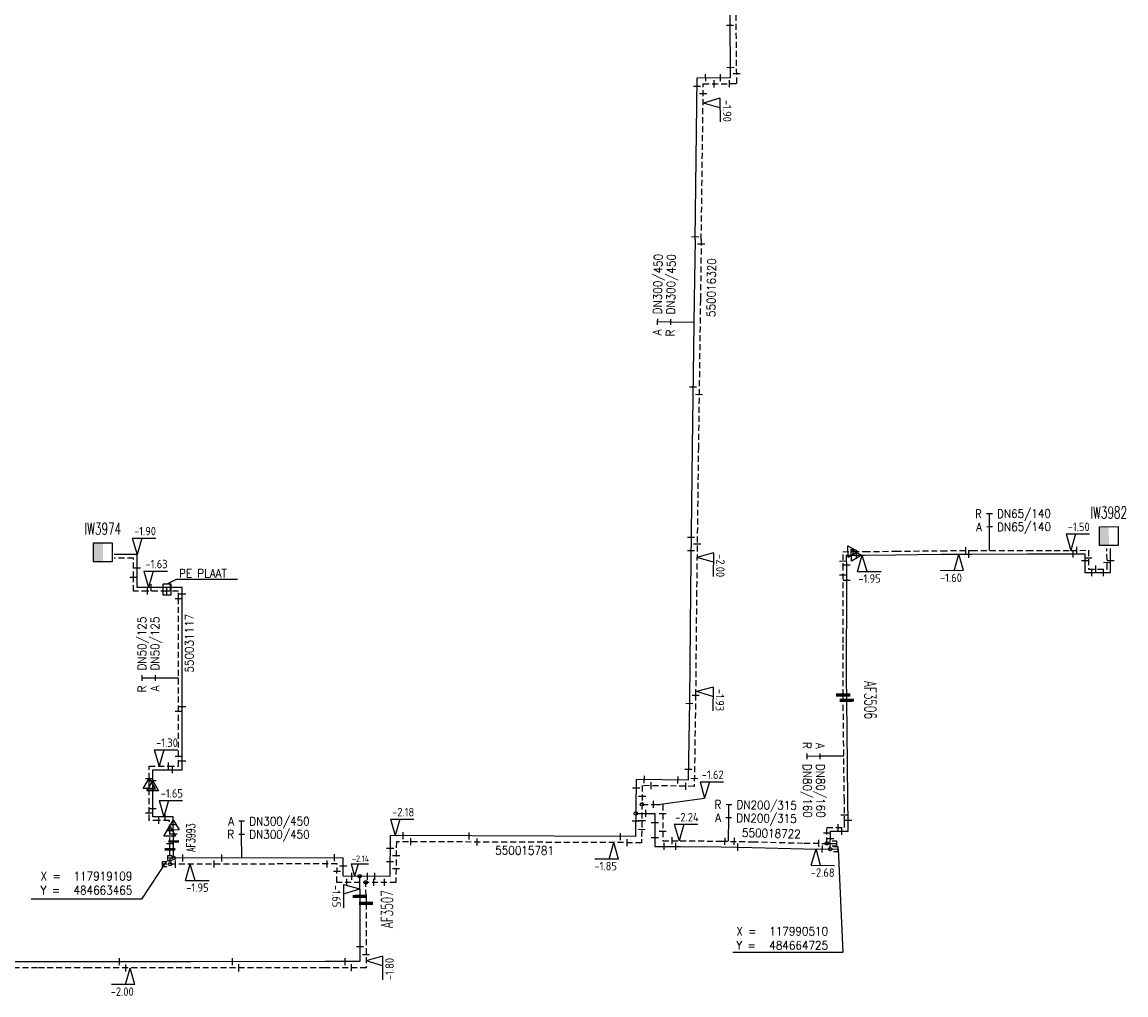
# Model space of a CAD drawing. Header units: millimetres. Extents: x 0 to 118318689, y 0 to 490460760.
# Tile 45 of 117: x 117903744 to 118021107, y 484649231 to 484752719. Entities that reach past the tile are written whole.
import ezdxf
from ezdxf.enums import TextEntityAlignment as Align

# ---------------------------------------------------------------- set-up
doc = ezdxf.new("R2010")
doc.units = ezdxf.units.MM
doc.header["$LTSCALE"] = 200
doc.linetypes.add('HIDDEN2', pattern=[4.7625, 3.175, -1.5875])
doc.layers.get('0').update_dxf_attribs({"color": 8})
for name, color, linetype in [('WT-C-AFSLUITER', 7, 'Continuous'), ('WT-C-kastWM', 7, 'Continuous'), ('WT-C-mof', 7, 'Continuous'), ('WT-C-tstuk', 7, 'Continuous'), ('WT-C-VERLOOP', 7, 'Continuous'), ('WT-I-coord', 7, 'Continuous'), ('WT-I-diam', 7, 'Continuous'), ('WT-I-info', 7, 'Continuous'), ('WT-I-NAP', 7, 'Continuous'), ('WT-L-aanvoer', 6, 'Continuous'), ('WT-L-retour', 6, 'HIDDEN2')]:
    doc.layers.add(name, color=color, linetype=linetype)
doc.styles.add('DIN17', font='ROMANS.SHX', dxfattribs={"width": 0.9})
doc.styles.add('ISOCP', font='ISOCP.SHX')

# ---------------------------------------------------------------- blocks, each defined once
blk = doc.blocks.new('LR-mof')
at = {"color": 0, "linetype": 'ByBlock', "lineweight": -2}
blk.add_line((0, -0.75), (0, 0.75), dxfattribs=at)
blk = doc.blocks.new('LR-smof')
at = {"color": 0, "linetype": 'ByBlock', "lineweight": -2}
blk.add_lwpolyline([(1, 0.5), (0, 0.5), (0, -0.5), (1, -0.5)], dxfattribs=at)
blk = doc.blocks.new('LR-tsb')
blk.add_circle((0, 0), 0.375)
blk = doc.blocks.new('rb_topo_xylr')
at = {"color": 0, "linetype": 'Continuous', "style": 'DIN17', "width": 0.9}
for s, p in [('X =', (0, 4)), ('Y =', (0, 1))]:
    blk.add_text(s, height=1.8, dxfattribs=at).set_placement(p)
at = {"color": 0, "style": 'DIN17', "width": 0.9}
for tag, p in [('X', (7, 4)), ('Y', (7, 1))]:
    blk.add_attdef(tag, p, '', height=1.8, dxfattribs=at)
blk = doc.blocks.new('nap1')
at = {"color": 0, "linetype": 'Continuous'}
for p, q in [((-1, 3.5), (0, 0)), ((-1, 3.5), (4, 3.5)), ((1, 3.5), (0, 0))]:
    blk.add_line(p, q, dxfattribs=at)
at = {"color": 0, "linetype": 'Continuous', "style": 'ISOCP'}
for tag, p in [('*1', (1.7, 5)), ('*2', (4, 1.5))]:
    blk.add_attdef(tag, text='', height=1.8, dxfattribs=at).set_placement(p, align=Align.MIDDLE)
blk = doc.blocks.new('nap2')
at = {"color": 0, "linetype": 'Continuous'}
for p, q in [((1, 3.5), (-4, 3.5)), ((-1, 3.5), (0, 0)), ((1, 3.5), (0, 0))]:
    blk.add_line(p, q, dxfattribs=at)
at = {"color": 0, "linetype": 'Continuous', "style": 'ISOCP'}
for tag, p in [('*1', (-1.5, 5)), ('*2', (-4, 1.5))]:
    blk.add_attdef(tag, text='', height=1.8, dxfattribs=at).set_placement(p, align=Align.MIDDLE)
blk = doc.blocks.new('LR-VERL')
at = {"color": 0, "linetype": 'ByBlock', "lineweight": -2}
blk.add_lwpolyline([(1.08, 0), (-1.08, -1.25), (-1.08, 1.25)], close=True, dxfattribs=at)
blk = doc.blocks.new('LR-AFS')
at = {"color": 0, "lineweight": -3, "const_width": 0.7}
blk.add_lwpolyline([(0, -1.5), (0, 1.5)], dxfattribs=at)
at = {"color": 7, "linetype": 'ByBlock', "lineweight": -2, "style": 'DIN17', "width": 0.9}
blk.add_attdef('*1', text='', height=2.5, dxfattribs=at).set_placement((0, 5), align=Align.MIDDLE)
at = {"color": 0, "linetype": 'ByBlock', "lineweight": -2, "style": 'DIN17', "width": 0.3, "flags": 1}
for tag, p in [('*2', (2.5, 1.5)), ('OCODE', (-7.5, -2.5)), ('NCODE', (-2.5, -2.5)), ('BC', (2.5, -2.5)), ('RK', (7.5, -2.5)), ('ST', (-7.5, -5)), ('VCODE', (-2.5, -5)), ('NIVO', (2.5, -5)), ('IMM', (7.5, -5)), ('FABR', (-7.5, -7.5)), ('TYPE', (-2.5, -7.5)), ('OPBOUW', (2.5, -7.5)), ('BEDIEN', (7.5, -7.5)), ('VERTR', (-7.5, -10)), ('OPBLEN', (-2.5, -10)), ('HULPST', (2.5, -10)), ('VERLSP', (7.5, -10)), ('DEKM', (-7.5, -12.5)), ('PDATUM', (-2.5, -12.5)), ('OPM', (2.5, -12.5)), ('BORD', (7.5, -12.5)), ('BORDL', (-7.5, -15)), ('BORDX', (-2.5, -15)), ('BORDY', (2.5, -15)), ('BORDZ', (7.5, -15))]:
    blk.add_attdef(tag, text='', height=1.8, dxfattribs=at).set_placement(p, align=Align.MIDDLE)
blk = doc.blocks.new('LR-kastWM')
at = {"color": 0, "linetype": 'ByBlock', "lineweight": -3}
blk.add_lwpolyline([(-2, 2), (2, 2), (2, -2), (-2, -2)], close=True, dxfattribs=at)
at = {"color": 0}
blk.add_solid([(-2, -2), (0, -2), (-2, 2), (0, 2)], dxfattribs=at)
at = {"color": 7, "linetype": 'ByBlock', "lineweight": -3, "style": 'DIN17', "width": 0.7}
for tag, p in [('*1', (0, 5)), ('*2', (0, -5))]:
    blk.add_attdef(tag, text='', height=2.5, dxfattribs=at).set_placement(p, align=Align.MIDDLE)
at = {"color": 0, "linetype": 'ByBlock', "lineweight": -2, "style": 'DIN17', "width": 0.3, "flags": 1}
for tag, p in [('OCODE', (4.5, 1.25)), ('NCODE', (9.5, 1.25)), ('BC', (14.5, 1.25)), ('RK', (19.5, 1.25)), ('ST', (4.5, -1.25)), ('VCODE', (9.5, -1.25)), ('NIVO', (14.5, -1.25)), ('IMM', (19.5, -1.25))]:
    blk.add_attdef(tag, text='', height=1.8, dxfattribs=at).set_placement(p, align=Align.MIDDLE)
blk = doc.blocks.new('LR-hyp')
at = {"color": 7, "linetype": 'ByBlock', "lineweight": -3, "style": 'DIN17', "width": 0.9}
blk.add_attdef('*1', text='', height=1.8, dxfattribs=at).set_placement((0, 0), align=Align.MIDDLE)
at = {"color": 7, "linetype": 'ByBlock', "lineweight": -2, "style": 'DIN17', "width": 0.9, "flags": 1}
blk.add_attdef('*2', text='', height=1.8, dxfattribs=at).set_placement((0, -5), align=Align.MIDDLE)
blk = doc.blocks.new('LR-DIAB2')
at = {"color": 0, "linetype": 'Continuous', "lineweight": -3}
blk.add_line((0, 5), (0, 7.8), dxfattribs=at)
at = {"color": 0, "lineweight": -3}
blk.add_line((0, 0), (0, 5), dxfattribs=at)
for points in [[(0.61, 7.8), (0, 7.8), (-0.61, 7.8)], [(0.61, 5), (0, 5), (-0.61, 5)]]:
    blk.add_lwpolyline(points, dxfattribs=at)
at = {"color": 1, "lineweight": -3, "style": 'DIN17', "width": 0.9}
for tag, p in [('*1', (-1.61, 7.8)), ('*2', (-1.61, 5.02))]:
    blk.add_attdef(tag, text='', height=1.8, dxfattribs=at).set_placement(p, align=Align.MIDDLE_RIGHT)
for tag, p in [('*11', (1.61, 7.8)), ('*12', (1.61, 5))]:
    blk.add_attdef(tag, text='', height=1.8, dxfattribs=at).set_placement(p, align=Align.MIDDLE_LEFT)
blk = doc.blocks.new('LR-DIAO2')
at = {"color": 0, "lineweight": -3}
blk.add_line((0, 0), (0, -5), dxfattribs=at)
at = {"color": 0, "linetype": 'Continuous', "lineweight": -3}
blk.add_line((0, -5), (0, -7.8), dxfattribs=at)
at = {"color": 0, "lineweight": -3}
for points in [[(0.61, -5), (0, -5), (-0.61, -5)], [(0.61, -7.8), (0, -7.8), (-0.61, -7.8)]]:
    blk.add_lwpolyline(points, dxfattribs=at)
at = {"color": 1, "lineweight": -3, "style": 'DIN17', "width": 0.9}
for tag, p in [('*1', (-1.61, -5)), ('*2', (-1.61, -7.78))]:
    blk.add_attdef(tag, text='', height=1.8, dxfattribs=at).set_placement(p, align=Align.MIDDLE_RIGHT)
for tag, p in [('*11', (1.61, -5)), ('*12', (1.61, -7.8))]:
    blk.add_attdef(tag, text='', height=1.8, dxfattribs=at).set_placement(p, align=Align.MIDDLE_LEFT)

msp = doc.modelspace()

# ---------------------------------------------------------------- linework, layer by layer
at = {"layer": 'WT-I-coord', "color": 1}
for points in [[(117990510, 484664726), (117991013, 484653728), (117979301, 484653728)], [(117919109, 484663466), (117916427, 484659421), (117904715, 484659421)]]:
    msp.add_lwpolyline(points, dxfattribs=at)
at = {"layer": 'WT-I-info'}
for p, q in [((117919224, 484692988), (117920165, 484693471)), ((117920165, 484693471), (117926651, 484693471)), ((117918748, 484691749), (117918749, 484692949)), ((117918749, 484692949), (117919549, 484692949)), ((117919549, 484692949), (117919548, 484691749)), ((117919548, 484691749), (117918748, 484691749)), ((117971364, 484669496), (117976314, 484670163))]:
    msp.add_line(p, q, dxfattribs=at)
at = {"layer": 'WT-L-aanvoer'}
for p, q in [((117979074, 484746817), (117979014, 484753444)), ((117975305, 484729596), (117975518, 484746785)), ((117975518, 484746785), (117979074, 484746817)), ((117975305, 484729596), (117975216, 484723215)), ((117975216, 484723215), (117974998, 484707525)), ((117974998, 484707525), (117974809, 484692236)), ((118019484, 484694155), (118019469, 484696729)), ((117915963, 484696070), (117913522, 484696070)), ((117915963, 484694615), (117915963, 484696070)), ((117991409, 484696003), (117992455, 484696013)), ((117991421, 484694512), (117991409, 484696003)), ((117992455, 484696013), (117993317, 484696021)), ((117993317, 484696021), (117996615, 484696045)), ((117996615, 484696045), (118001495, 484696105)), ((118001495, 484696105), (118004741, 484696121)), ((118004741, 484696121), (118010637, 484696142)), ((118010637, 484696142), (118015249, 484696140)), ((118015249, 484696140), (118016747, 484696145)), ((118016747, 484696145), (118016747, 484694155)), ((117915963, 484692567), (117915963, 484694615)), ((117991418, 484689625), (117991421, 484694512)), ((118016747, 484694155), (118019484, 484694155)), ((117917478, 484692567), (117915963, 484692567)), ((117919531, 484692567), (117917478, 484692567)), ((117920767, 484692567), (117919531, 484692567)), ((117920767, 484691864), (117920767, 484692567)), ((117974809, 484692236), (117974699, 484680532)), ((117920767, 484679864), (117920767, 484691864)), ((117991413, 484686697), (117991418, 484689625)), ((117991408, 484683013), (117991413, 484686697)), ((117991431, 484680579), (117991408, 484683013)), ((117974699, 484680532), (117974569, 484672079)), ((117991495, 484673751), (117991431, 484680579)), ((117920767, 484674114), (117920767, 484679864)), ((117917634, 484672009), (117917637, 484673187)), ((117917637, 484673187), (117919731, 484673187)), ((117919731, 484673187), (117920767, 484673187)), ((117920767, 484673187), (117920767, 484674114)), ((117991550, 484669974), (117991495, 484673751)), ((117917633, 484671473), (117917634, 484672009)), ((117969048, 484672157), (117968964, 484666073)), ((117974569, 484672079), (117969048, 484672157)), ((117917633, 484671028), (117917633, 484671473)), ((117917633, 484669019), (117917633, 484671028)), ((117991577, 484667631), (117991550, 484669974)), ((117917633, 484668176), (117917633, 484669019)), ((117968998, 484668539), (117970661, 484668539)), ((117970661, 484668539), (117971021, 484668536)), ((117971021, 484668536), (117971021, 484665027)), ((117918974, 484668176), (117917633, 484668176)), ((117919808, 484668176), (117918974, 484668176)), ((117919822, 484667315), (117919808, 484668176)), ((117919848, 484666372), (117919822, 484667315)), ((117991577, 484666653), (117991577, 484667631)), ((117919849, 484665553), (117919848, 484666372)), ((117942893, 484666182), (117942846, 484661846)), ((117968964, 484666073), (117942893, 484666182)), ((117989676, 484664739), (117989698, 484666653)), ((117989698, 484666653), (117991577, 484666653)), ((117919852, 484663792), (117919849, 484665553)), ((117971021, 484665027), (117973704, 484665032)), ((117973704, 484665032), (117978085, 484664980)), ((117978085, 484664980), (117981382, 484664919)), ((117981382, 484664919), (117986874, 484664782)), ((117937885, 484663820), (117919202, 484663791)), ((117937875, 484661853), (117937885, 484663820)), ((117986874, 484664782), (117990510, 484664726)), ((117942846, 484661846), (117937875, 484661853)), ((117939658, 484660473), (117939642, 484661851)), ((117939658, 484660473), (117939658, 484659704)), ((117939658, 484659704), (117939661, 484652774)), ((117905391, 484652756), (117898559, 484652750)), ((117910874, 484652756), (117905391, 484652756)), ((117915971, 484652756), (117910874, 484652756)), ((117921729, 484652756), (117915971, 484652756)), ((117935962, 484652774), (117921729, 484652756)), ((117939661, 484652774), (117935962, 484652774))]:
    msp.add_line(p, q, dxfattribs=at)
at = {"layer": 'WT-L-retour', "lineweight": -3}
for p, q in [((117979730, 484746173), (117979658, 484754100)), ((117975955, 484729587), (117976174, 484746141)), ((117976174, 484746141), (117979730, 484746173)), ((117975955, 484729587), (117975866, 484723206)), ((117975866, 484723206), (117975648, 484707517)), ((117975648, 484707517), (117975459, 484692229)), ((117975459, 484692229), (117975355, 484681171)), ((117975355, 484681171), (117975209, 484671420)), ((117969689, 484671498), (117969605, 484665420)), ((117975209, 484671420), (117969689, 484671498)), ((117919470, 484664716), (117919469, 484665345)), ((117943536, 484665530), (117943489, 484661196)), ((117969605, 484665420), (117943536, 484665530)), ((117919473, 484663141), (117919470, 484664716)), ((117937232, 484663169), (117918634, 484663140)), ((117937222, 484661204), (117937232, 484663169)), ((117943489, 484661196), (117937222, 484661204)), ((117940316, 484659775), (117940299, 484661200))]:
    msp.add_line(p, q, dxfattribs=at)
at = {"layer": 'WT-L-retour'}
for p, q in [((118019101, 484694535), (118019089, 484696726)), ((117915583, 484695690), (117913522, 484695690)), ((117915583, 484693632), (117915583, 484695690)), ((117991026, 484696381), (117992102, 484696390)), ((117991041, 484694510), (117991026, 484696381)), ((117992102, 484696390), (117993315, 484696401)), ((117993314, 484696401), (117996611, 484696425)), ((117996611, 484696425), (118001491, 484696485)), ((118001491, 484696485), (118004739, 484696501)), ((118004739, 484696501), (118010637, 484696522)), ((118010637, 484696522), (118015249, 484696520)), ((118015249, 484696520), (118017124, 484696526)), ((118017124, 484696526), (118017124, 484694535)), ((117991038, 484689626), (117991041, 484694510)), ((118017124, 484694535), (118019101, 484694535)), ((117915583, 484692187), (117915583, 484693632)), ((117917072, 484692187), (117915583, 484692187)), ((117919122, 484692187), (117917072, 484692187)), ((117920387, 484692187), (117919122, 484692187)), ((117920387, 484691381), (117920387, 484692187)), ((117920387, 484679382), (117920387, 484691381)), ((117991033, 484686697), (117991038, 484689626)), ((117991028, 484683012), (117991033, 484686697)), ((117991046, 484681134), (117991028, 484683012)), ((117991115, 484673746), (117991046, 484681134)), ((117920387, 484674583), (117920387, 484679382)), ((117920387, 484673567), (117920387, 484674583)), ((117917254, 484672214), (117917257, 484673567)), ((117917257, 484673567), (117919300, 484673564)), ((117919300, 484673564), (117920387, 484673567)), ((117991170, 484669969), (117991115, 484673746)), ((117917253, 484671722), (117917254, 484672214)), ((117917253, 484671194), (117917253, 484671722)), ((117917253, 484668559), (117917253, 484671194)), ((117991197, 484667629), (117991170, 484669969)), ((117917253, 484667796), (117917253, 484668559)), ((117969661, 484669498), (117970912, 484669498)), ((117970912, 484669498), (117971866, 484669493)), ((117971866, 484669493), (117971866, 484665632)), ((117918287, 484667796), (117917253, 484667796)), ((117919428, 484667796), (117918287, 484667796)), ((117919443, 484666675), (117919428, 484667796)), ((117991197, 484667033), (117991197, 484667629)), ((117919469, 484665345), (117919443, 484666675)), ((117989303, 484665348), (117989322, 484667033)), ((117989322, 484667033), (117991197, 484667033)), ((117971866, 484665632), (117973711, 484665636)), ((117973711, 484665636), (117978096, 484665584)), ((117978096, 484665584), (117981396, 484665523)), ((117981396, 484665523), (117986887, 484665385)), ((117986887, 484665385), (117990384, 484665331)), ((117940316, 484659775), (117940315, 484658960)), ((117940315, 484658960), (117940311, 484652124)), ((117905391, 484652106), (117898559, 484652100)), ((117910874, 484652106), (117905391, 484652106)), ((117915971, 484652106), (117910874, 484652106)), ((117921729, 484652106), (117915971, 484652106)), ((117935963, 484652124), (117921729, 484652106)), ((117940311, 484652124), (117935962, 484652124))]:
    msp.add_line(p, q, dxfattribs=at)

# ---------------------------------------------------------------- block references
at = {"layer": 'WT-C-AFSLUITER', "linetype": 'Continuous'}
ref = msp.add_blockref('LR-AFS', (117991431, 484680579), dxfattribs=dict(at, xscale=499.9999999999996, yscale=499.9999999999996, zscale=499.9999999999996, rotation=270.5374))
ref.add_attrib('*1', 'AF3506', dxfattribs={"layer": '0', "color": 7, "linetype": 'ByBlock', "lineweight": -2, "height": 1250, "rotation": 270.5374, "style": 'DIN17', "width": 0.65}).set_placement((117993931, 484680602), align=Align.MIDDLE)
for p, xscale, yscale, zscale, rotation in [((117991046, 484681134), 499.9999999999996, 499.9999999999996, 499.9999999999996, 270.5374), ((117919470, 484664716), 375.0000000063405, 375.0000000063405, 375.0000000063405, 270.0906000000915), ((117940315, 484658960), 499.9999999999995, 499.9999999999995, 499.9999999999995, 89.96189999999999)]:
    msp.add_blockref('LR-AFS', p, dxfattribs=dict(at, xscale=xscale, yscale=yscale, zscale=zscale, rotation=rotation))
ref = msp.add_blockref('LR-AFS', (117919849, 484665553), dxfattribs=dict(at, xscale=375.0000000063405, yscale=375.0000000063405, zscale=375.0000000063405, rotation=270.0906000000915))
ref.add_attrib('*1', 'AF3993', dxfattribs={"layer": '0', "color": 7, "linetype": 'ByBlock', "lineweight": -2, "height": 937.5, "rotation": 90.0906, "style": 'DIN17', "width": 0.65}).set_placement((117921687, 484665961), align=Align.MIDDLE)
ref = msp.add_blockref('LR-AFS', (117939658, 484659704), dxfattribs=dict(at, xscale=499.9999999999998, yscale=499.9999999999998, zscale=499.9999999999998, rotation=270.0231))
ref.add_attrib('*1', 'AF3507', dxfattribs={"layer": '0', "color": 7, "linetype": 'ByBlock', "lineweight": -2, "height": 1250, "rotation": 90.0231, "style": 'DIN17', "width": 0.65}).set_placement((117942548, 484658354), align=Align.MIDDLE)
at = {"layer": 'WT-C-kastWM', "linetype": 'Continuous'}
ref = msp.add_blockref('LR-kastWM', (118019290, 484698043), dxfattribs=dict(at, xscale=500.0000000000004, yscale=500.0000000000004, zscale=500.0000000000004, rotation=0.18270275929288))
ref.add_attrib('*1', 'IW3982', dxfattribs={"layer": '0', "color": 7, "linetype": 'ByBlock', "lineweight": -3, "height": 1250, "rotation": 0.1827, "style": 'DIN17', "width": 0.65}).set_placement((118019282, 484700543), align=Align.MIDDLE)
ref = msp.add_blockref('LR-kastWM', (117912331, 484696317), dxfattribs=dict(at, xscale=500, yscale=500, zscale=500))
ref.add_attrib('*1', 'IW3974', dxfattribs={"layer": '0', "color": 7, "linetype": 'ByBlock', "lineweight": -3, "height": 1250, "style": 'DIN17', "width": 0.65}).set_placement((117912331, 484698817), align=Align.MIDDLE)
at = {"layer": 'WT-C-mof'}
for p, xscale, yscale, zscale, rotation in [((117979023, 484752402), 499.9999999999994, 499.9999999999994, 499.9999999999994, 270.5214391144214), ((117976425, 484746793), 500.0000000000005, 500.0000000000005, 500.0000000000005, 0.5214391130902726), ((117977953, 484746807), 499.9999999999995, 499.9999999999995, 499.9999999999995, 180.5214391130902), ((117979064, 484747871), 500.0000000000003, 500.0000000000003, 500.0000000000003, 90.52143911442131), ((117979720, 484747214), 500, 500, 500, 90.52143911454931), ((117975507, 484745887), 499.9999999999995, 499.9999999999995, 499.9999999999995, 270.5214391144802), ((117977331, 484746151), 500.0000000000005, 500.0000000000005, 500.0000000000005, 0.5214391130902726), ((117978925, 484746166), 499.9999999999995, 499.9999999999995, 499.9999999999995, 180.5214391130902), ((117976160, 484745117), 499.9999999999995, 499.9999999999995, 499.9999999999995, 270.5214391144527), ((117992102, 484696390), 500.0000000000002, 500.0000000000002, 500.0000000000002, 0.4993000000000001), ((117992455, 484696013), 500, 500, 500, 0.5450999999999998), ((117919822, 484667315), 500, 500, 500, 90.0906), ((117919443, 484666675), 500, 500, 500, 90.0906)]:
    msp.add_blockref('LR-mof', p, dxfattribs=dict(at, xscale=xscale, yscale=yscale, zscale=zscale, rotation=rotation))
at = {"layer": 'WT-C-mof', "linetype": 'Continuous'}
for name, p, xscale, yscale, zscale, rotation in [('LR-mof', (117975309, 484729891), 500.0000000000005, 500.0000000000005, 500.0000000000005, 269.2906320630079), ('LR-mof', (117975948, 484729081), 500.0000000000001, 500.0000000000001, 500.0000000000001, 89.20420000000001), ('LR-mof', (117975087, 484713883), 500.0000000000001, 500.0000000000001, 500.0000000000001, 89.20420000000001), ('LR-mof', (117975726, 484713088), 500.0000000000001, 500.0000000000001, 500.0000000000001, 89.20420000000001), ('LR-mof', (117974879, 484697883), 500.0000000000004, 500.0000000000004, 500.0000000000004, 89.29129999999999), ('LR-mof', (117975521, 484697190), 500.0000000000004, 500.0000000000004, 500.0000000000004, 89.29129999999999), ('LR-mof', (118004098, 484696498), 500.0000000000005, 500.0000000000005, 500.0000000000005, 0.2799), ('LR-mof', (118015888, 484696522), 500.0000000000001, 500.0000000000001, 500.0000000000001, 0.1958000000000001), ('LR-mof', (117974862, 484696482), 500.0000000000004, 500.0000000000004, 500.0000000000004, 89.29129999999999), ('LR-mof', (118004390, 484696119), 500.0000000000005, 500.0000000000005, 500.0000000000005, 0.2799), ('LR-mof', (118015486, 484696141), 500.0000000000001, 500.0000000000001, 500.0000000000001, 0.1964), ('LR-mof', (118016747, 484695429), 500, 500, 500, 270), ('LR-mof', (118017124, 484695744), 500.0000000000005, 500.0000000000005, 500.0000000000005, 270.0004), ('LR-mof', (118019476, 484695436), 500, 500, 500, 270.3213), ('LR-mof', (117915963, 484694615), 500, 500, 500, 89.9993), ('LR-mof', (117991034, 484695393), 499.9999999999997, 499.9999999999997, 499.9999999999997, 270.4681), ('LR-mof', (117991417, 484694991), 499.9999999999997, 499.9999999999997, 499.9999999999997, 270.4681), ('LR-mof', (118019097, 484695247), 500, 500, 500, 270.3027), ('LR-mof', (117915583, 484693632), 500, 500, 500, 89.9993), ('LR-mof', (117991041, 484693874), 500.0000000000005, 500.0000000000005, 500.0000000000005, 89.95890000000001), ('LR-mof', (117991421, 484693331), 500.0000000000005, 500.0000000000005, 500.0000000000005, 89.95890000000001), ('LR-mof', (117917072, 484692187), 500, 500, 500, 359.9993), ('LR-mof', (117917478, 484692567), 500, 500, 500, 359.9993), ('LR-mof', (117919122, 484692187), 500, 500, 500, 359.9993), ('LR-mof', (117919531, 484692567), 500, 500, 500, 359.9993), ('LR-mof', (117920387, 484691381), 500, 500, 500, 89.9993), ('LR-mof', (117920767, 484691864), 500, 500, 500, 89.9993), ('LR-mof', (117974694, 484680209), 500.0000000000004, 500.0000000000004, 500.0000000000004, 89.1148), ('LR-mof', (117975354, 484681083), 499.9999999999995, 499.9999999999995, 499.9999999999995, 89.1385), ('LR-mof', (117920387, 484679382), 500, 500, 500, 89.9993), ('LR-mof', (117920767, 484679864), 500, 500, 500, 89.9993), ('LR-mof', (117920387, 484674583), 500, 500, 500, 89.9993), ('LR-mof', (117919300, 484673564), 500, 500, 500, 359.9993000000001), ('LR-mof', (117919731, 484673187), 500, 500, 500, 359.9993000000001), ('LR-mof', (117920767, 484674114), 500, 500, 500, 89.9993), ('LR-mof', (117974586, 484673220), 500.0000000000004, 500.0000000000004, 500.0000000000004, 89.1148), ('LR-mof', (117917254, 484672214), 500, 500, 500, 89.86200000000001), ('LR-mof', (117917634, 484672009), 500, 500, 500, 89.8515), ('LR-mof', (117969905, 484672145), 499.9999999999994, 499.9999999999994, 499.9999999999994, 359.1845), ('LR-mof', (117973488, 484672094), 499.9999999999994, 499.9999999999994, 499.9999999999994, 359.1845), ('LR-mof', (117975221, 484672239), 499.9999999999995, 499.9999999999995, 499.9999999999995, 89.1385), ('LR-mof', (117917253, 484671194), 500, 500, 500, 89.9993), ('LR-mof', (117917633, 484671028), 500, 500, 500, 89.9993), ('LR-mof', (117969035, 484671216), 500.0000000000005, 500.0000000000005, 500.0000000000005, 89.21), ('LR-mof', (117970635, 484671485), 499.9999999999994, 499.9999999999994, 499.9999999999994, 359.1845), ('LR-mof', (117974315, 484671432), 499.9999999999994, 499.9999999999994, 499.9999999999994, 359.1845), ('LR-mof', (117969673, 484670351), 500.0000000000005, 500.0000000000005, 500.0000000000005, 89.21), ('LR-mof', (117917253, 484668559), 500, 500, 500, 89.9993), ('LR-mof', (117917633, 484669019), 500, 500, 500, 89.9993), ('LR-mof', (117918974, 484668176), 500, 500, 500, 359.9993), ('LR-mof', (117971866, 484668501), 500, 500, 500, 90), ('LR-mof', (117918287, 484667796), 500, 500, 500, 359.9993), ('LR-mof', (117968987, 484667719), 500.0000000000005, 500.0000000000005, 500.0000000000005, 89.21), ('LR-mof', (117969637, 484667751), 500.0000000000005, 500.0000000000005, 500.0000000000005, 89.21), ('LR-mof', (117971021, 484667560), 500, 500, 500, 270), ('LR-mof', (117991188, 484668376), 499.9999999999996, 499.9999999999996, 499.9999999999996, 270.6581), ('LR-mof', (117991575, 484667829), 499.9999999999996, 499.9999999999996, 499.9999999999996, 270.6581), ('LR-mof', (117919848, 484666372), 500, 500, 500, 271.5486), ('LR-mof', (117944270, 484666176), 499.9999999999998, 499.9999999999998, 499.9999999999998, 359.7596), ('LR-mof', (117951289, 484666143), 499.9999999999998, 499.9999999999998, 499.9999999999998, 359.7596), ('LR-mof', (117967385, 484666079), 499.9999999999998, 499.9999999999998, 499.9999999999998, 359.7596), ('LR-mof', (117969624, 484666812), 500.0000000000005, 500.0000000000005, 500.0000000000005, 89.21), ('LR-mof', (117971867, 484666603), 500, 500, 500, 90), ('LR-mof', (117989315, 484666428), 499.9999999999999, 499.9999999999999, 499.9999999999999, 89.3508), ('LR-mof', (117919469, 484665345), 500, 500, 500, 271.1249), ('LR-mof', (117945073, 484665523), 499.9999999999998, 499.9999999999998, 499.9999999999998, 359.7596), ('LR-mof', (117952133, 484665493), 499.9999999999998, 499.9999999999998, 499.9999999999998, 359.7596), ('LR-mof', (117968080, 484665427), 499.9999999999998, 499.9999999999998, 499.9999999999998, 359.7596), ('LR-mof', (117971021, 484665960), 500, 500, 500, 270), ('LR-mof', (117972020, 484665029), 500, 500, 500, 0.1163000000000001), ('LR-mof', (117972863, 484665634), 500, 500, 500, 0.1163000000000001), ('LR-mof', (117973253, 484665031), 500, 500, 500, 0.1163000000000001), ('LR-mof', (117978480, 484665576), 500, 500, 500, 358.9429), ('LR-mof', (117979478, 484665558), 500, 500, 500, 358.9429), ('LR-mof', (117979849, 484664948), 500, 500, 500, 358.9429), ('LR-mof', (117988446, 484665361), 500.0000000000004, 500.0000000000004, 500.0000000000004, 359.1188999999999), ('LR-mof', (117988832, 484664752), 500.0000000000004, 500.0000000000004, 500.0000000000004, 359.1188999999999), ('LR-mof', (117989689, 484665826), 499.9999999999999, 499.9999999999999, 499.9999999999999, 89.3508), ('LR-smof', (117990383, 484665331), 499.9999999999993, 499.9999999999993, 499.9999999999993, 179.1189), ('LR-smof', (117990510, 484664726), 499.9999999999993, 499.9999999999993, 499.9999999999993, 179.1189), ('LR-smof', (117919202, 484663791), 500.0000000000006, 500.0000000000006, 500.0000000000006, 0.09059999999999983), ('LR-mof', (117920826, 484663793), 500.0000000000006, 500.0000000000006, 500.0000000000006, 0.09059999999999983), ('LR-mof', (117924967, 484663800), 500.0000000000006, 500.0000000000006, 500.0000000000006, 0.09059999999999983), ('LR-mof', (117936966, 484663819), 500.0000000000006, 500.0000000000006, 500.0000000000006, 0.09059999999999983), ('LR-mof', (117942878, 484664804), 500, 500, 500, 89.3847), ('LR-mof', (117943520, 484664028), 500, 500, 500, 89.3847), ('LR-smof', (117918634, 484663140), 500.0000000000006, 500.0000000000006, 500.0000000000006, 0.09059999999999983), ('LR-mof', (117920039, 484663142), 500.0000000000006, 500.0000000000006, 500.0000000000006, 0.09059999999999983), ('LR-mof', (117924166, 484663149), 500.0000000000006, 500.0000000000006, 500.0000000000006, 0.09059999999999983), ('LR-mof', (117936170, 484663168), 500.0000000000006, 500.0000000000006, 500.0000000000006, 0.09059999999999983), ('LR-mof', (117937880, 484662916), 500.0000000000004, 500.0000000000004, 500.0000000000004, 89.71059999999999), ('LR-mof', (117942863, 484663389), 500, 500, 500, 89.3847), ('LR-mof', (117943505, 484662645), 500, 500, 500, 89.3847), ('LR-mof', (117937228, 484662376), 500.0000000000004, 500.0000000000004, 500.0000000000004, 89.71059999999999), ('LR-mof', (117938284, 484661203), 500, 500, 500, 359.9225), ('LR-mof', (117938818, 484661852), 500, 500, 500, 359.9225), ('LR-mof', (117940459, 484661856), 500, 500, 500, 359.9225), ('LR-mof', (117941154, 484661199), 500, 500, 500, 359.9225), ('LR-mof', (117941255, 484661849), 500, 500, 500, 359.9225), ('LR-mof', (117942269, 484661197), 500, 500, 500, 359.9225), ('LR-mof', (117939660, 484654368), 499.9999999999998, 499.9999999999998, 499.9999999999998, 270.0231), ('LR-mof', (117940312, 484653508), 499.9999999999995, 499.9999999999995, 499.9999999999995, 89.96189999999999), ('LR-mof', (117926115, 484652762), 500.0000000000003, 500.0000000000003, 500.0000000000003, 0.06920000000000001), ('LR-mof', (117926773, 484652112), 500.0000000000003, 500.0000000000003, 500.0000000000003, 0.06920000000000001)]:
    msp.add_blockref(name, p, dxfattribs=dict(at, xscale=xscale, yscale=yscale, zscale=zscale, rotation=rotation))
at = {"layer": 'WT-C-mof', "linetype": 'Continuous', "xscale": 500, "yscale": 500, "zscale": 500}
for p in [(118017494, 484694155), (118017892, 484694535), (118018738, 484694155), (117970867, 484669498), (117970072, 484668539), (117990509, 484667033), (117990885, 484666653), (117914119, 484652756), (117914770, 484652106), (117938091, 484652774), (117938772, 484652124)]:
    msp.add_blockref('LR-mof', p, dxfattribs=at)
at = {"layer": 'WT-C-tstuk', "linetype": 'Continuous'}
for p, xscale, yscale, zscale, rotation in [((117969661, 484669498), 500.0000000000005, 500.0000000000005, 500.0000000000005, 269.21), ((117968998, 484668539), 500.0000000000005, 500.0000000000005, 500.0000000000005, 89.21), ((117989303, 484665348), 499.9999999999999, 499.9999999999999, 499.9999999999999, 89.3508), ((117989676, 484664739), 499.9999999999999, 499.9999999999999, 499.9999999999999, 89.3508), ((117919852, 484663792), 500.0000000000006, 500.0000000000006, 500.0000000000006, 90.09059999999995), ((117919473, 484663141), 500.0000000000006, 500.0000000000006, 500.0000000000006, 90.09059999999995), ((117939642, 484661851), 500, 500, 500, 270.6691), ((117940299, 484661200), 500, 500, 500, 270.6691)]:
    msp.add_blockref('LR-tsb', p, dxfattribs=dict(at, xscale=xscale, yscale=yscale, zscale=zscale, rotation=rotation))
at = {"layer": 'WT-C-VERLOOP', "linetype": 'Continuous'}
for p, xscale, yscale, zscale, rotation in [((117992102, 484696390), 500.0000000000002, 500.0000000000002, 500.0000000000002, 0.4993000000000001), ((117992455, 484696013), 500, 500, 500, 0.5450999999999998), ((117917253, 484671722), 500, 500, 500, 89.9993), ((117917633, 484671473), 500, 500, 500, 89.9993), ((117919822, 484667315), 500, 500, 500, 90.0906), ((117919443, 484666675), 500, 500, 500, 90.0906)]:
    msp.add_blockref('LR-VERL', p, dxfattribs=dict(at, xscale=xscale, yscale=yscale, zscale=zscale, rotation=rotation))
at = {"layer": 'WT-I-coord', "linetype": 'Continuous'}
ref = msp.add_blockref('rb_topo_xylr', (117905715, 484659421), dxfattribs=dict(at, xscale=500, yscale=500, zscale=500))
ref.add_attrib('X', '117919109', (117909215, 484661421), dxfattribs={"layer": '0', "color": 1, "height": 900, "style": 'DIN17', "width": 0.9})
ref.add_attrib('Y', '484663465', (117909215, 484659921), dxfattribs={"layer": '0', "color": 1, "height": 900, "style": 'DIN17', "width": 0.9})
ref = msp.add_blockref('rb_topo_xylr', (117979689, 484653555), dxfattribs=dict(at, xscale=500, yscale=500, zscale=500))
ref.add_attrib('X', '117990510', (117983189, 484655555), dxfattribs={"layer": '0', "color": 1, "height": 900, "style": 'DIN17', "width": 0.9})
ref.add_attrib('Y', '484664725', (117983189, 484654055), dxfattribs={"layer": '0', "color": 1, "height": 900, "style": 'DIN17', "width": 0.9})
at = {"layer": 'WT-I-diam', "linetype": 'Continuous'}
for name, p, xscale, yscale, zscale, rotation, values in [('LR-DIAB2', (117975183, 484720776), 500, 500, 500, 89.20424537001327, {'*1': 'A', '*11': 'DN300/450', '*2': 'R', '*12': 'DN300/450'}), ('LR-DIAB2', (118006619, 484696508), 499.9999999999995, 499.9999999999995, 499.9999999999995, 0.279924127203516, {'*1': 'R', '*11': 'DN65/140', '*2': 'A', '*12': 'DN65/140'}), ('LR-DIAB2', (117920387, 484682935), 500, 500, 500, 89.99930208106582, {'*1': 'R', '*11': 'DN50/125', '*2': 'A', '*12': 'DN50/125'}), ('LR-DIAO2', (117991106, 484674642), 500, 500, 500, 270.5373776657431, {'*1': 'A', '*11': 'DN80/160', '*2': 'R', '*12': 'DN80/160'}), ('LR-DIAB2', (117978847, 484665570), 500, 500, 500, 359.3198048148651, {'*1': 'R', '*11': 'DN200/315', '*2': 'A', '*12': 'DN200/315'}), ('LR-DIAB2', (117927095, 484663803), 500, 500, 500, 0.090583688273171, {'*1': 'A', '*11': 'DN300/450', '*2': 'R', '*12': 'DN300/450'})]:
    msp.add_blockref(name, p, dxfattribs=dict(at, xscale=xscale, yscale=yscale, zscale=zscale, rotation=rotation)).add_auto_attribs(values)
at = {"layer": 'WT-I-info', "linetype": 'Continuous'}
for p, xscale, yscale, zscale, rotation, values in [((117977027, 484724469), 500.0000000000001, 500.0000000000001, 500.0000000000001, 89.24282807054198, {'*1': '550016320'}), ((117983412, 484666420), 500.0000000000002, 500.0000000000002, 500.0000000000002, 358.564467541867, {'*1': '550018722'}), ((117957176, 484664598), 500.0000000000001, 500.0000000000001, 500.0000000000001, 359.7596165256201, {'*1': '550015781'})]:
    msp.add_blockref('LR-hyp', p, dxfattribs=dict(at, xscale=xscale, yscale=yscale, zscale=zscale, rotation=rotation)).add_auto_attribs(values)
ref = msp.add_blockref('LR-hyp', (117921521, 484686645), dxfattribs=dict(at, xscale=499.9999999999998, yscale=499.9999999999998, zscale=499.9999999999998, rotation=89.9993))
ref.add_attrib('*1', '550031117', dxfattribs={"layer": '0', "color": 0, "linetype": 'ByBlock', "lineweight": -3, "height": 900, "rotation": 89.9993, "style": 'DIN17', "width": 0.9}).set_placement((117921521, 484686645), align=Align.MIDDLE)
at = {"layer": 'WT-I-NAP', "linetype": 'Continuous'}
ref = msp.add_blockref('nap1', (117976192, 484744095), dxfattribs=dict(at, xscale=500.000000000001, yscale=500.000000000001, zscale=500.000000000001, rotation=270.5214391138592))
ref.add_attrib('*1', '-1.90', dxfattribs={"layer": '0', "color": 1, "linetype": 'Continuous', "height": 900, "rotation": 270.52144, "style": 'ISOCP'}).set_placement((117978700, 484743268), align=Align.MIDDLE)
ref = msp.add_blockref('nap1', (117915963, 484696070), dxfattribs=dict(at, xscale=500, yscale=500, zscale=500, rotation=359.9993020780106))
ref.add_attrib('*1', '-1.90', dxfattribs={"layer": '0', "color": 1, "linetype": 'Continuous', "height": 900, "rotation": 359.9993, "style": 'ISOCP'}).set_placement((117916813, 484698570), align=Align.MIDDLE)
ref = msp.add_blockref('nap1', (118015236, 484696520), dxfattribs=dict(at, xscale=500, yscale=500, zscale=500, rotation=359.9742157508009))
ref.add_attrib('*1', '-1.50', dxfattribs={"layer": '0', "color": 1, "linetype": 'Continuous', "height": 900, "rotation": 359.97422, "style": 'ISOCP'}).set_placement((118016088, 484699020), align=Align.MIDDLE)
ref = msp.add_blockref('nap1', (117917192, 484692567), dxfattribs=dict(at, xscale=500, yscale=500, zscale=500, rotation=359.9993020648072))
ref.add_attrib('*1', '-1.63', dxfattribs={"layer": '0', "color": 1, "linetype": 'Continuous', "height": 900, "rotation": 359.9993, "style": 'ISOCP'}).set_placement((117918043, 484695067), align=Align.MIDDLE)
ref = msp.add_blockref('nap1', (117975503, 484695773), dxfattribs=dict(at, xscale=499.9999999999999, yscale=499.9999999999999, zscale=499.9999999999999, rotation=269.2913323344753))
ref.add_attrib('*1', '-2.00', dxfattribs={"layer": '0', "color": 1, "linetype": 'Continuous', "height": 900, "rotation": 269.29133, "style": 'ISOCP'}).set_placement((117977992, 484694892), align=Align.MIDDLE)
ref = msp.add_blockref('nap2', (117993068, 484696018), dxfattribs=dict(at, xscale=499.9999999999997, yscale=499.9999999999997, zscale=499.9999999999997, rotation=180.5450625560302))
ref.add_attrib('*1', '-1.95', dxfattribs={"layer": '0', "color": 1, "linetype": 'Continuous', "height": 900, "rotation": 0.54506, "style": 'ISOCP'}).set_placement((117993842, 484693526), align=Align.MIDDLE)
ref = msp.add_blockref('nap1', (118003341, 484696114), dxfattribs=dict(at, xscale=500, yscale=500, zscale=500, rotation=180.2799241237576))
ref.add_attrib('*1', '-1.60', dxfattribs={"layer": '0', "color": 1, "linetype": 'Continuous', "height": 900, "rotation": 0.27992, "style": 'ISOCP'}).set_placement((118002503, 484693610), align=Align.MIDDLE)
ref = msp.add_blockref('nap1', (117975458, 484681494), dxfattribs=dict(at, xscale=500, yscale=500, zscale=500, rotation=269.0926808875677))
ref.add_attrib('*1', '-1.93', dxfattribs={"layer": '0', "color": 1, "linetype": 'Continuous', "height": 900, "rotation": 269.09268, "style": 'ISOCP'}).set_placement((117977944, 484680604), align=Align.MIDDLE)
ref = msp.add_blockref('nap1', (117918302, 484673567), dxfattribs=dict(at, xscale=500, yscale=500, zscale=500, rotation=359.9993020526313))
ref.add_attrib('*1', '-1.30', dxfattribs={"layer": '0', "color": 1, "linetype": 'Continuous', "height": 900, "rotation": 359.9993, "style": 'ISOCP'}).set_placement((117919152, 484676067), align=Align.MIDDLE)
ref = msp.add_blockref('nap1', (117976314, 484670163), dxfattribs=dict(at, xscale=500, yscale=500, zscale=500, rotation=359.6849961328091))
ref.add_attrib('*1', '-1.62', dxfattribs={"layer": '0', "color": 1, "linetype": 'Continuous', "height": 900, "rotation": 359.685, "style": 'ISOCP'}).set_placement((117977178, 484672658), align=Align.MIDDLE)
ref = msp.add_blockref('nap1', (117918815, 484668176), dxfattribs=dict(at, xscale=500, yscale=500, zscale=500, rotation=359.9993020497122))
ref.add_attrib('*1', '-1.65', dxfattribs={"layer": '0', "color": 1, "linetype": 'Continuous', "height": 900, "rotation": 359.9993, "style": 'ISOCP'}).set_placement((117919665, 484670676), align=Align.MIDDLE)
ref = msp.add_blockref('nap1', (117943402, 484666180), dxfattribs=dict(at, xscale=500.0000000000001, yscale=500.0000000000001, zscale=500.0000000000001, rotation=359.7596165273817))
ref.add_attrib('*1', '-2.18', dxfattribs={"layer": '0', "color": 1, "linetype": 'Continuous', "height": 900, "rotation": 359.75962, "style": 'ISOCP'}).set_placement((117944263, 484668676), align=Align.MIDDLE)
ref = msp.add_blockref('nap1', (117973595, 484665635), dxfattribs=dict(at, xscale=499.9999999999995, yscale=499.9999999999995, zscale=499.9999999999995, rotation=0.1163191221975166))
ref.add_attrib('*1', '-2.24', dxfattribs={"layer": '0', "color": 1, "linetype": 'Continuous', "height": 900, "rotation": 0.11632, "style": 'ISOCP'}).set_placement((117974440, 484668137), align=Align.MIDDLE)
ref = msp.add_blockref('nap1', (117966657, 484665432), dxfattribs=dict(at, xscale=500, yscale=500, zscale=500, rotation=179.7596165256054))
ref.add_attrib('*1', '-1.85', dxfattribs={"layer": '0', "color": 1, "linetype": 'Continuous', "height": 900, "rotation": 359.75962, "style": 'ISOCP'}).set_placement((117965796, 484662936), align=Align.MIDDLE)
ref = msp.add_blockref('nap1', (117939090, 484661852), dxfattribs=dict(at, xscale=375.0000000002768, yscale=375.0000000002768, zscale=375.0000000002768, rotation=359.9224558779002))
ref.add_attrib('*1', '-2.14', dxfattribs={"layer": '0', "color": 1, "linetype": 'Continuous', "height": 675, "rotation": 359.92246, "style": 'ISOCP'}).set_placement((117939731, 484663726), align=Align.MIDDLE)
ref = msp.add_blockref('nap2', (117988159, 484664762), dxfattribs=dict(at, xscale=500.0000000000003, yscale=500.0000000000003, zscale=500.0000000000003, rotation=179.1188885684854))
ref.add_attrib('*1', '-2.68', dxfattribs={"layer": '0', "color": 1, "linetype": 'Continuous', "height": 900, "rotation": 359.11889, "style": 'ISOCP'}).set_placement((117988870, 484662251), align=Align.MIDDLE)
ref = msp.add_blockref('nap2', (117921633, 484663145), dxfattribs=dict(at, xscale=499.9999999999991, yscale=499.9999999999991, zscale=499.9999999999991, rotation=180.0905836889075))
ref.add_attrib('*1', '-1.95', dxfattribs={"layer": '0', "color": 1, "linetype": 'Continuous', "height": 900, "rotation": 0.09058, "style": 'ISOCP'}).set_placement((117922387, 484660646), align=Align.MIDDLE)
ref = msp.add_blockref('nap2', (117939657, 484660512), dxfattribs=dict(at, xscale=500.0000000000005, yscale=500.0000000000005, zscale=500.0000000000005, rotation=90.66914806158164))
ref.add_attrib('*1', '-1.65', dxfattribs={"layer": '0', "color": 1, "linetype": 'Continuous', "height": 900, "rotation": 270.66915, "style": 'ISOCP'}).set_placement((117937166, 484659733), align=Align.MIDDLE)
ref = msp.add_blockref('nap1', (117940311, 484652842), dxfattribs=dict(at, xscale=500.0000000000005, yscale=500.0000000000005, zscale=500.0000000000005, rotation=269.9619319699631))
ref.add_attrib('*1', '-1.80', dxfattribs={"layer": '0', "color": 1, "linetype": 'Continuous', "height": 900, "rotation": 89.96193, "style": 'ISOCP'}).set_placement((117942811, 484651990), align=Align.MIDDLE)
ref = msp.add_blockref('nap1', (117915241, 484652080), dxfattribs=dict(at, xscale=500, yscale=500, zscale=500, rotation=180))
ref.add_attrib('*1', '-2.00', dxfattribs={"layer": '0', "color": 1, "linetype": 'Continuous', "height": 900, "style": 'ISOCP'}).set_placement((117914391, 484649580), align=Align.MIDDLE)

# ---------------------------------------------------------------- texts
at = {"layer": 'WT-I-info', "style": 'DIN17', "width": 0.9}
msp.add_text('PE PLAAT', height=900, rotation=359.9993, dxfattribs=at).set_placement((117920433, 484693628))

doc.saveas('drawing.dxf')
